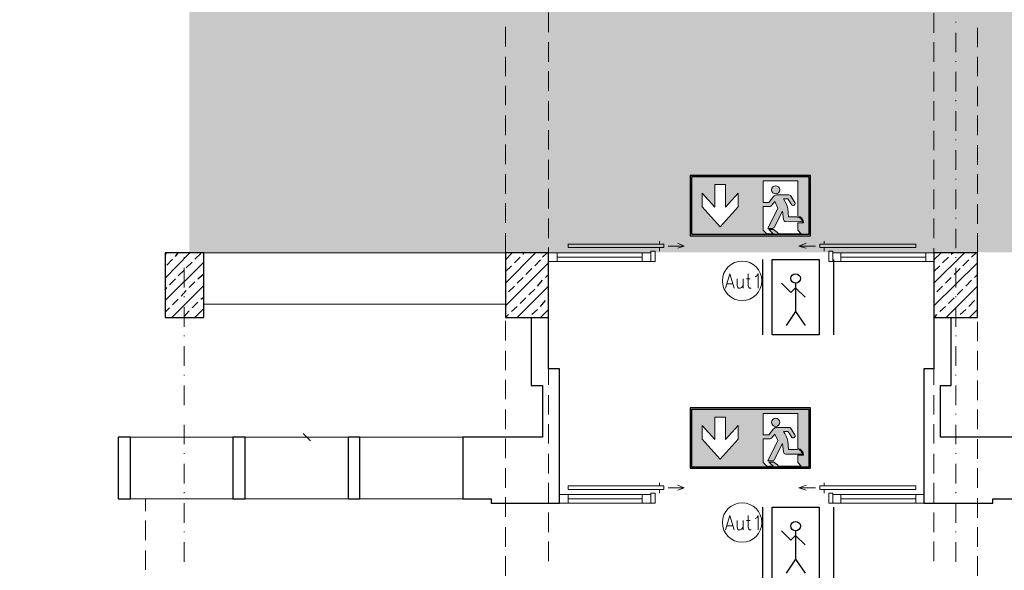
# Model space of a CAD drawing. Header units: millimetres. Extents: x 1 to 17496, y 1 to 30809.
# Tile 9 of 256: x 4293 to 5435, y 4107 to 4746. Entities that reach past the tile are written whole.
import ezdxf
from ezdxf.enums import TextEntityAlignment as Align

# ---------------------------------------------------------------- set-up
doc = ezdxf.new("R2010")
doc.units = ezdxf.units.MM
doc.linetypes.add('CENTER', pattern=[2, 1.25, -0.25, 0.25, -0.25])
for name, color, linetype, lineweight in [('2DA_SYM', 252, 'Continuous', 25), ('CPCOLOR_255', 255, 'Continuous', 0), ('N_SSP_ewakuacja', 4, 'CENTER', 40), ('SSP_Zasilacze 24V', 30, 'Continuous', 25)]:
    doc.layers.add(name, color=color, linetype=linetype, lineweight=lineweight)
for name, color, linetype in [('CP_WIPEOUT', 255, 'Continuous'), ('CPCOLOR_green', 114, 'Continuous'), ('PDF _Geometria', 7, 'Continuous')]:
    doc.layers.add(name, color=color, linetype=linetype)
doc.styles.add('CP_ATTR', font='ARIAL.TTF')

# ---------------------------------------------------------------- blocks, each defined once
blk = doc.blocks.new('CPEL_3264')
for p, q in [((-0.35, 0.4), (-0.35, -0.4)), ((0.4, 0.4), (0.4, -0.4)), ((-0.05, 0.05), (-0.15, 0.15)), ((0, 0.15), (0, -0.15)), ((0, 0.1), (-0.05, 0.05)), ((0, 0.1), (0.1, 0)), ((0, -0.15), (-0.1, -0.3)), ((0, -0.15), (0.1, -0.3))]:
    blk.add_line(p, q)
blk.add_lwpolyline([(-0.25, 0.4), (0.25, 0.4), (0.25, -0.4), (-0.25, -0.4)], close=True)
blk.add_circle((0, 0.2), 0.05)
at = {"linetype": 'ByBlock', "style": 'CP_ATTR', "flags": 9}
for tag, p in [('NAME', (-0.092, -0.018)), ('GROUP', (-0.092, -0.018)), ('NUMBER', (-0.092, -0.018)), ('PRODUCER', (-0.092, -0.018)), ('ARTICLE', (-0.092, -0.018)), ('CHARACTER', (-0.092, -0.018)), ('VOLTAGE', (-0.092, -0.019)), ('WEIGHT', (-0.092, -0.018)), ('OTHER', (-0.092, -0.018)), ('PRODUCT-TYPE', (-0.092, -0.019)), ('ORDER-NO', (-0.092, -0.019)), ('POWER', (-0.092, -0.019))]:
    blk.add_attdef(tag, text='', height=0.00005, dxfattribs=at).set_placement(p, align=Align.MIDDLE_LEFT)
blk = doc.blocks.new('ISO_7010_E0C5')
blk.add_wipeout([(-1, 0), (1, 0), (1, 1), (-1, 1)]).dxf.layer = 'CP_WIPEOUT'
at = {"layer": 'CPCOLOR_green'}
h = blk.add_hatch(color=256, dxfattribs=at)
h.paths.add_polyline_path([(0.975, 0.025), (0.975, 0.975), (-0.975, 0.975), (-0.975, 0.025)])
h.paths.add_polyline_path([(-0.2, 0.48), (-0.501, 0.151), (-0.801, 0.48), (-0.801, 0.709), (-0.589, 0.477), (-0.589, 0.849), (-0.412, 0.849), (-0.412, 0.477), (-0.2, 0.709)], flags=16)
h.paths.add_polyline_path([(0.215, 0.488), (0.33, 0.488, 0.26429), (0.353, 0.501), (0.405, 0.567), (0.457, 0.46), (0.292, 0.121), (0.367, 0.121, 0.234795), (0.401, 0.149), (0.535, 0.409), (0.55, 0.27, 0.398067), (0.585, 0.235), (0.868, 0.232, 0.330088), (0.778, 0.312), (0.63, 0.312), (0.619, 0.449, 0.104561), (0.55, 0.612), (0.619, 0.612, -0.028533), (0.685, 0.511, 0.779844), (0.74, 0.552), (0.674, 0.657, 0.237785), (0.626, 0.678), (0.426, 0.678, 0.136468), (0.384, 0.654), (0.305, 0.553), (0.215, 0.553), (0.215, 0.909), (0.785, 0.909), (0.785, 0.326, -0.385257), (0.884, 0.215), (0.785, 0.215), (0.785, 0.094), (0.844, 0.035), (0.467, 0.035, 0.099951), (0.384, 0.104), (0.305, 0.104), (0.377, 0.035), (0.274, 0.035), (0.215, 0.094)], flags=16)
h.paths.add_polyline_path([(0.352, 0.762, -1), (0.489, 0.762, -1)], flags=0)
at = {"layer": 'CPCOLOR_255'}
for p, q in [((-0.589, 0.849), (-0.589, 0.477)), ((-0.412, 0.849), (-0.589, 0.849)), ((-0.412, 0.477), (-0.412, 0.849)), ((0.215, 0.909), (0.785, 0.909)), ((0.215, 0.553), (0.215, 0.909)), ((0.785, 0.909), (0.785, 0.326)), ((-0.801, 0.709), (-0.801, 0.48)), ((-0.801, 0.709), (-0.589, 0.477)), ((-0.2, 0.709), (-0.412, 0.477)), ((-0.2, 0.709), (-0.2, 0.48)), ((0.305, 0.553), (0.384, 0.654)), ((0.426, 0.678), (0.626, 0.678)), ((0.74, 0.552), (0.674, 0.657)), ((0.74, 0.552), (0.678, 0.653)), ((0.215, 0.553), (0.305, 0.553)), ((0.405, 0.567), (0.353, 0.501)), ((0.405, 0.567), (0.457, 0.46)), ((0.55, 0.612), (0.619, 0.612)), ((-0.801, 0.48), (-0.501, 0.151)), ((-0.2, 0.48), (-0.501, 0.151)), ((0.215, 0.094), (0.215, 0.488)), ((0.215, 0.488), (0.329, 0.488)), ((0.457, 0.46), (0.292, 0.121)), ((0.535, 0.409), (0.401, 0.149)), ((0.535, 0.409), (0.55, 0.27)), ((0.63, 0.312), (0.619, 0.449)), ((0.585, 0.235), (0.868, 0.232)), ((0.778, 0.312), (0.63, 0.312)), ((0.785, 0.215), (0.785, 0.094)), ((0.884, 0.215), (0.785, 0.215)), ((0.215, 0.094), (0.274, 0.035)), ((0.274, 0.035), (0.377, 0.035)), ((0.292, 0.121), (0.367, 0.121)), ((0.377, 0.035), (0.305, 0.104)), ((0.305, 0.104), (0.384, 0.104)), ((0.467, 0.035), (0.844, 0.035)), ((0.785, 0.094), (0.844, 0.035))]:
    blk.add_line(p, q, dxfattribs=at)
blk.add_circle((0.42, 0.762), 0.0683, dxfattribs=at)
for centre, radius, start, end in [((0.449, 0.592), 0.0892, 104.9277, 136.0118), ((0.63, 0.62), 0.0583, 40.0868, 93.5896), ((0.329, 0.515), 0.0273, 269.0715, 330.1454), ((0.198, 0.367), 0.429, 10.9645, 34.8414), ((-0.23, -0.013), 1.055, 29.8123, 36.3497), ((0.707, 0.539), 0.0356, 230.5484, 22.3431), ((0.586, 0.271), 0.0357, 180.8278, 267.6512), ((0.769, 0.211), 0.101, 11.9581, 85.0279), ((0.773, 0.216), 0.111, 359.6634, 83.9416), ((0.357, 0.17), 0.0493, 281.9564, 334.8101), ((0.254, -0.136), 0.273, 38.7677, 61.5989)]:
    blk.add_arc(centre, radius, start, end, dxfattribs=at)
at = {"layer": 'CPCOLOR_green'}
blk.add_lwpolyline([(-0.975, 0.025), (0.975, 0.025), (0.975, 0.975), (-0.975, 0.975)], close=True, dxfattribs=at)
at = {"layer": 'Defpoints'}
blk.add_lwpolyline([(-1, 0), (1, 0), (1, 1), (-1, 1)], close=True, dxfattribs=at)
at = {"linetype": 'ByBlock', "style": 'CP_ATTR', "flags": 9}
for tag in ['NAME', 'NUMBER', 'OTHER']:
    blk.add_attdef(tag, text='', height=0.00005, dxfattribs=at).set_placement((-0.032, 0.018), align=Align.MIDDLE_LEFT)

msp = doc.modelspace()

# ---------------------------------------------------------------- hatches: boundary and pattern name
at = {"layer": 'N_SSP_ewakuacja', "transparency": 33554457}
h = msp.add_hatch(color=51, dxfattribs=at)
h.dxf.hatch_style = 1
h.paths.add_polyline_path([(3825.1, 5067.5), (3827.9, 5056.1), (3827.9, 4780.1), (4489.9, 4780.1), (4489.9, 4476.2), (5755.1, 4476.2), (5755.1, 5400.6), (5362.5, 5400.6), (5362.5, 5643.9), (4933.6, 5643.9), (4933.6, 5370.7), (4455.6, 5370.7), (4455.6, 5067.7), (4161.1, 5067.7), (4161.1, 5076.5), (3991.1, 5076.5), (3991.1, 5067.5)])

# ---------------------------------------------------------------- linework, layer by layer
at = {"layer": 'PDF _Geometria', "lineweight": 18}
for points in [[(4906.6, 4754.5), (4906.6, 4731.7)], [(5353.8, 4730.9), (5353.8, 4753.6)], [(5379.1, 4742.7), (5379.1, 4743.5)], [(4856.9, 4737.6), (4856.9, 4714.9)], [(5379.1, 4708.2), (5379.1, 4730.9)], [(5404.3, 4714.1), (5404.3, 4736.8)], [(4906.6, 4719.9), (4906.6, 4697.2)], [(5353.8, 4697.2), (5353.8, 4719.9)], [(4856.9, 4703.1), (4856.9, 4680.4)], [(5379.1, 4697.2), (5379.1, 4698)], [(5404.3, 4680.4), (5404.3, 4703.1)], [(4906.6, 4686.3), (4906.6, 4663.5)], [(5353.8, 4662.7), (5353.8, 4685.4)], [(5379.1, 4662.7), (5379.1, 4685.4)], [(4856.9, 4669.4), (4856.9, 4646.7)], [(5404.3, 4645.8), (5404.3, 4668.6)], [(4906.6, 4651.7), (4906.6, 4629)], [(5353.8, 4629), (5353.8, 4651.7)], [(5379.1, 4651.7), (5379.1, 4652.6)], [(5379.1, 4617.2), (5379.1, 4639.9)], [(4856.9, 4634.9), (4856.9, 4612.1)], [(5404.3, 4612.1), (5404.3, 4634.9)], [(4906.6, 4618), (4906.6, 4595.3)], [(5353.8, 4594.5), (5353.8, 4617.2)], [(5379.1, 4606.2), (5379.1, 4607.1)], [(4856.9, 4601.2), (4856.9, 4578.5)], [(5379.1, 4571.7), (5379.1, 4594.5)], [(5404.3, 4577.6), (5404.3, 4600.4)], [(4906.6, 4583.5), (4906.6, 4560.8)], [(5353.8, 4560.8), (5353.8, 4583.5)], [(4856.9, 4566.7), (4856.9, 4543.9)], [(5379.1, 4560.8), (5379.1, 4561.6)], [(5404.3, 4543.9), (5404.3, 4566.7)], [(4906.6, 4549.8), (4906.6, 4527.1)], [(5353.8, 4526.2), (5353.8, 4549)], [(5379.1, 4526.2), (5379.1, 4549)], [(4856.9, 4533), (4856.9, 4510.2)], [(5404.3, 4509.4), (5404.3, 4532.1)], [(4906.6, 4515.3), (4906.6, 4492.5)], [(5353.8, 4492.5), (5353.8, 4515.3)], [(5379.1, 4515.3), (5379.1, 4516.1)], [(5379.1, 4480.8), (5379.1, 4503.5)], [(4856.9, 4498.4), (4856.9, 4475.7), (4506.5, 4475.7)], [(5404.3, 4475.7), (5404.3, 4498.4)], [(4906.6, 4481.6), (4906.6, 4458.9)], [(5035.4, 4485.8), (5035.4, 4489.2)], [(5035.4, 4481.6), (5035.4, 4477.4)], [(5045.6, 4483.3), (5064.1, 4483.3)], [(5056.5, 4486.7), (5064.1, 4483.3), (5056.5, 4480.8)], [(5205.6, 4480.8), (5197.2, 4483.3), (5205.6, 4486.7)], [(5216.5, 4483.3), (5197.2, 4483.3)], [(5226.6, 4485.8), (5226.6, 4489.2)], [(5226.6, 4481.6), (5226.6, 4477.4)], [(5353.8, 4458), (5353.8, 4480.8)], [(4483.8, 4469.8), (4483.8, 4470.6)], [(4906.6, 4475.7), (5025.3, 4475.7)], [(4916.7, 4470.6), (5015.2, 4470.6)], [(5353.8, 4475.7), (5236.7, 4475.7)], [(5344.5, 4470.6), (5246, 4470.6)], [(5379.1, 4469.8), (5379.1, 4470.6)], [(4483.8, 4435.3), (4483.8, 4458)], [(4856.9, 4464.8), (4856.9, 4442)], [(4906.6, 4465.6), (5025.3, 4465.6)], [(5353.8, 4465.6), (5236.7, 4465.6)], [(5379.1, 4435.3), (5379.1, 4458)], [(5404.3, 4441.2), (5404.3, 4463.9)], [(4906.6, 4447.1), (4906.6, 4424.3)], [(5112.1, 4434.4), (5117.1, 4451.3), (5122.2, 4434.4)], [(5125.6, 4445.4), (5125.6, 4437.8), (5126.4, 4435.3), (5127.2, 4434.4), (5128.9, 4434.4), (5130.6, 4435.3), (5132.3, 4437.8)], [(5132.3, 4445.4), (5132.3, 4434.4)], [(5136.5, 4445.4), (5140.7, 4445.4)], [(5138.2, 4451.3), (5138.2, 4437.8), (5139, 4435.3), (5139.9, 4434.4), (5141.6, 4434.4)], [(5146.6, 4447.9), (5148.3, 4448.8), (5150, 4451.3), (5150, 4434.4)], [(5353.8, 4424.3), (5353.8, 4447.1)], [(5113.8, 4439.5), (5120.5, 4439.5)], [(4483.8, 4424.3), (4483.8, 4425.2)], [(4856.9, 4430.2), (4856.9, 4407.5)], [(5379.1, 4424.3), (5379.1, 4425.2)], [(5404.3, 4407.5), (5404.3, 4430.2)], [(4483.8, 4389.8), (4483.8, 4412.5)], [(4856.9, 4415.9), (4506.5, 4415.9)], [(4906.6, 4413.4), (4906.6, 4390.6)], [(5353.8, 4390.6), (5353.8, 4412.5)], [(5379.1, 4389.8), (5379.1, 4412.5)], [(4856.9, 4396.5), (4856.9, 4373.8)], [(5404.3, 4373), (5404.3, 4395.7)], [(4483.8, 4378.8), (4483.8, 4379.7)], [(4906.6, 4378.8), (4906.6, 4356.1)], [(5353.8, 4356.1), (5353.8, 4378.8)], [(5379.1, 4378.8), (5379.1, 4379.7)], [(4483.8, 4344.3), (4483.8, 4367.1)], [(5379.1, 4344.3), (5379.1, 4367.1)], [(4856.9, 4362), (4856.9, 4339.3)], [(5404.3, 4339.3), (5404.3, 4362)], [(4906.6, 4345.2), (4906.6, 4322.4)], [(5353.8, 4322.4), (5353.8, 4345.2)], [(4483.8, 4333.4), (4483.8, 4334.2)], [(5379.1, 4333.4), (5379.1, 4334.2)], [(4483.8, 4298.8), (4483.8, 4321.6)], [(4856.9, 4328.3), (4856.9, 4305.6)], [(5379.1, 4298.8), (5379.1, 4321.6)], [(5404.3, 4304.7), (5404.3, 4327.5)], [(4906.6, 4310.6), (4906.6, 4287.9)], [(5353.8, 4287.9), (5353.8, 4310.6)], [(4856.9, 4293.8), (4856.9, 4271)], [(5379.1, 4287.9), (5379.1, 4288.7)], [(5404.3, 4271), (5404.3, 4293.8)], [(4483.8, 4253.4), (4483.8, 4276.1)], [(4906.6, 4276.9), (4906.6, 4254.2)], [(5353.8, 4254.2), (5353.8, 4276.9)], [(5379.1, 4253.4), (5379.1, 4276.1)], [(4421.5, 4261.8), (4807.2, 4261.8)], [(4617.7, 4261.8), (4635.4, 4261.8)], [(4621.9, 4266), (4630.3, 4257.6)], [(4856.9, 4260.1), (4856.9, 4237.4)], [(5404.3, 4236.5), (5404.3, 4259.3)], [(4483.8, 4242.4), (4483.8, 4243.2)], [(4906.6, 4242.4), (4906.6, 4219.7)], [(5353.8, 4219.7), (5353.8, 4242.4)], [(5379.1, 4242.4), (5379.1, 4243.2)], [(4483.8, 4207.9), (4483.8, 4230.6)], [(5379.1, 4207.9), (5379.1, 4230.6)], [(4856.9, 4225.6), (4856.9, 4202.8)], [(5404.3, 4202.8), (5404.3, 4225.6)], [(4906.6, 4208.7), (4906.6, 4186)], [(5035.4, 4205.3), (5035.4, 4208.7)], [(5056.5, 4200.3), (5064.1, 4202.8), (5056.5, 4206.2)], [(5205.6, 4200.3), (5197.2, 4202.8), (5205.6, 4206.2)], [(5226.6, 4205.3), (5226.6, 4208.7)], [(5353.8, 4186), (5353.8, 4208.7)], [(4483.8, 4196.9), (4483.8, 4197.8)], [(4919.2, 4195.2), (5025.3, 4195.2)], [(5035.4, 4201.1), (5035.4, 4196.9)], [(5045.6, 4202.8), (5064.1, 4202.8)], [(5216.5, 4202.8), (5197.2, 4202.8)], [(5226.6, 4201.1), (5226.6, 4196.9)], [(5342, 4195.2), (5236.7, 4195.2)], [(5379.1, 4196.9), (5379.1, 4197.8)], [(4807.2, 4190.2), (4421.5, 4190.2)], [(4439.1, 4175.9), (4439.1, 4190.2)], [(4483.8, 4162.4), (4483.8, 4185.1)], [(4856.9, 4191.9), (4856.9, 4169.1)], [(4919.2, 4185.1), (5025.3, 4185.1)], [(4929.3, 4190.2), (5015.2, 4190.2)], [(5342, 4185.1), (5236.7, 4185.1)], [(5332.7, 4190.2), (5246, 4190.2)], [(5379.1, 4162.4), (5379.1, 4185.1)], [(5404.3, 4168.3), (5404.3, 4191)], [(4906.6, 4174.2), (4906.6, 4151.4)], [(5112.1, 4154), (5117.1, 4170.8), (5122.2, 4154)], [(5138.2, 4170.8), (5138.2, 4157.3), (5139, 4154.8), (5139.9, 4154), (5141.6, 4154)], [(5146.6, 4167.4), (5148.3, 4168.3), (5150, 4170.8), (5150, 4154)], [(5353.8, 4151.4), (5353.8, 4174.2)], [(4439.1, 4142.2), (4439.1, 4164.9)], [(5113.8, 4159), (5120.5, 4159)], [(5125.6, 4164.9), (5125.6, 4157.3), (5126.4, 4154.8), (5127.2, 4154), (5128.9, 4154), (5130.6, 4154.8), (5132.3, 4157.3)], [(5132.3, 4164.9), (5132.3, 4154)], [(5136.5, 4164.9), (5140.7, 4164.9)], [(4483.8, 4151.4), (4483.8, 4152.3)], [(4856.9, 4157.3), (4856.9, 4134.6)], [(5379.1, 4151.4), (5379.1, 4152.3)], [(5404.3, 4134.6), (5404.3, 4157.3)], [(4483.8, 4116.9), (4483.8, 4139.7)], [(4906.6, 4140.5), (4906.6, 4117.8)], [(5353.8, 4117.8), (5353.8, 4140.5)], [(5379.1, 4116.9), (5379.1, 4139.7)], [(4439.1, 4107.7), (4439.1, 4130.4)], [(4856.9, 4123.7), (4856.9, 4100.9)], [(5404.3, 4100.9), (5404.3, 4123.7)]]:
    msp.add_lwpolyline(points, dxfattribs=at)
for points in [[(5040.5, 4481.6), (5040.5, 4485.8), (4929.3, 4485.8), (4929.3, 4481.6)], [(5332.7, 4481.6), (5332.7, 4485.8), (5221.6, 4485.8), (5221.6, 4481.6)], [(4916.7, 4465.6), (4916.7, 4475.7), (4906.6, 4475.7), (4906.6, 4465.6)], [(5025.3, 4465.6), (5025.3, 4477.4), (5030.4, 4477.4), (5030.4, 4465.6), (5015.2, 4465.6), (5015.2, 4475.7), (5025.3, 4475.7)], [(5236.7, 4465.6), (5246, 4465.6), (5246, 4475.7), (5236.7, 4475.7), (5236.7, 4465.6), (5236.7, 4477.4), (5231.7, 4477.4), (5231.7, 4465.6)], [(5353.8, 4465.6), (5353.8, 4475.7), (5344.5, 4475.7), (5344.5, 4465.6)], [(5040.5, 4201.1), (5040.5, 4205.3), (4929.3, 4205.3), (4929.3, 4201.1)], [(5332.7, 4201.1), (5332.7, 4205.3), (5221.6, 4205.3), (5221.6, 4201.1)], [(4929.3, 4185.1), (4929.3, 4195.2), (4919.2, 4195.2), (4919.2, 4185.1)], [(5025.3, 4185.1), (5015.2, 4185.1), (5015.2, 4195.2), (5025.3, 4195.2), (5025.3, 4185.1), (5025.3, 4196.9), (5030.4, 4196.9), (5030.4, 4185.1)], [(5236.7, 4185.1), (5236.7, 4196.9), (5231.7, 4196.9), (5231.7, 4185.1)], [(5246, 4185.1), (5246, 4195.2), (5236.7, 4195.2), (5236.7, 4185.1)], [(5342, 4185.1), (5342, 4195.2), (5332.7, 4195.2), (5332.7, 4185.1)]]:
    msp.add_lwpolyline(points, close=True, dxfattribs=at)
at = {"layer": 'PDF _Geometria', "lineweight": 25}
for points in [[(4461.9, 4473.2), (4463.6, 4475.7)], [(4461.9, 4446.2), (4490.5, 4475.7)], [(4463.6, 4461.4), (4470.3, 4468.1)], [(4473.7, 4471.5), (4477, 4475.7)], [(4496.4, 4468.1), (4503.2, 4474.9)], [(4856.9, 4467.3), (4864.5, 4475.7)], [(4856.9, 4440.3), (4891.4, 4475.7)], [(4867, 4463.9), (4873.7, 4470.6)], [(4877.1, 4474), (4877.9, 4475.7)], [(4890.6, 4460.5), (4897.3, 4467.3)], [(4899.8, 4470.6), (4904.9, 4475.7)], [(5353.8, 4467.3), (5362.2, 4475.7)], [(5353.8, 4440.3), (5389.2, 4475.7)], [(5363.9, 4463.9), (5370.6, 4470.6)], [(5374, 4474), (5375.7, 4475.7)], [(5387.5, 4460.5), (5394.2, 4467.3)], [(5397.6, 4470.6), (5402.7, 4475.7)], [(4461.9, 4420.1), (4506.5, 4464.8)], [(4486.3, 4458), (4493.1, 4464.8)], [(4856.9, 4414.2), (4906.6, 4463.9)], [(4856.9, 4453.8), (4863.6, 4460.5)], [(4880.5, 4450.4), (4887.2, 4457.2)], [(5353.8, 4414.2), (5404.3, 4463.9)], [(5353.8, 4453.8), (5360.5, 4460.5)], [(5377.4, 4450.4), (5384.1, 4457.2)], [(4466.9, 4438.6), (4473.7, 4445.4)], [(4477, 4448.8), (4483.8, 4455.5)], [(4499.8, 4445.4), (4506.5, 4451.3)], [(4870.4, 4440.3), (4877.1, 4447.1)], [(4903.2, 4447.1), (4906.6, 4450.4)], [(5367.3, 4440.3), (5374, 4447.1)], [(5401, 4447.1), (5404.3, 4450.4)], [(4461.9, 4432.7), (4463.6, 4435.3)], [(4469.5, 4400.7), (4506.5, 4437.8)], [(4489.7, 4435.3), (4496.4, 4442)], [(4860.3, 4430.2), (4867, 4437)], [(4870.4, 4400.7), (4906.6, 4437)], [(4883.8, 4426.9), (4890.6, 4433.6)], [(4893.9, 4437), (4899.8, 4443.7)], [(5357.2, 4430.2), (5363.9, 4437)], [(5368.1, 4400.7), (5404.3, 4437)], [(5380.8, 4426.9), (5387.5, 4433.6)], [(5390.9, 4437), (5397.6, 4443.7)], [(4470.3, 4415.1), (4477, 4421.8)], [(4480.4, 4425.2), (4486.3, 4431.9)], [(4503.2, 4421.8), (4506.5, 4424.3)], [(4873.7, 4416.7), (4880.5, 4423.5)], [(5370.6, 4416.7), (5377.4, 4423.5)], [(4461.9, 4406.6), (4466.9, 4411.7)], [(4493.1, 4411.7), (4499.8, 4418.4)], [(4496.4, 4400.7), (4506.5, 4410.9)], [(4863.6, 4407.5), (4870.4, 4413.4)], [(4887.2, 4404.1), (4893.9, 4410)], [(4897.3, 4413.4), (4903.2, 4420.1)], [(4897.3, 4400.7), (4906.6, 4410)], [(5360.5, 4407.5), (5367.3, 4413.4)], [(5384.1, 4404.1), (5390.9, 4410)], [(5394.2, 4413.4), (5401, 4420.1)], [(5395.1, 4400.7), (5404.3, 4410)], [(4483.8, 4401.6), (4489.7, 4408.3)], [(4886.4, 4400.7), (4886.4, 4321.6), (4899.8, 4321.6), (4899.8, 4261.8), (4807.2, 4261.8), (4807.2, 4190.2), (4840, 4190.2), (4840, 4185.1), (4919.2, 4185.1), (4919.2, 4340.9), (4906.6, 4340.9), (4906.6, 4400.7)], [(4856.9, 4400.7), (4860.3, 4404.1)], [(5353.8, 4400.7), (5353.8, 4340.9), (5342, 4340.9), (5342, 4185.1), (5422, 4185.1), (5422, 4190.2), (5455.7, 4190.2), (5455.7, 4261.8), (5361.4, 4261.8), (5361.4, 4321.6), (5374, 4321.6), (5374, 4400.7)], [(5354.6, 4400.7), (5357.2, 4404.1)]]:
    msp.add_lwpolyline(points, dxfattribs=at)
for points in [[(4506.5, 4400.7), (4506.5, 4475.7), (4461.9, 4475.7), (4461.9, 4400.7)], [(4906.6, 4400.7), (4906.6, 4475.7), (4856.9, 4475.7), (4856.9, 4400.7)], [(5404.3, 4400.7), (5404.3, 4475.7), (5353.8, 4475.7), (5353.8, 4400.7)], [(4421.5, 4190.2), (4421.5, 4261.8), (4407.1, 4261.8), (4407.1, 4190.2)], [(4554.5, 4190.2), (4554.5, 4261.8), (4540.2, 4261.8), (4540.2, 4190.2)], [(4687.6, 4190.2), (4687.6, 4261.8), (4674.1, 4261.8), (4674.1, 4190.2)]]:
    msp.add_lwpolyline(points, close=True, dxfattribs=at)
at = {"layer": 'PDF _Geometria', "lineweight": 18}
for centre in [(5131.3, 4443.1), (5131.3, 4162.6)]:
    msp.add_circle(centre, 22.9, dxfattribs=at)

# ---------------------------------------------------------------- block references
at = {"layer": '2DA_SYM', "xscale": 70, "yscale": 70, "zscale": 70}
msp.add_blockref('ISO_7010_E0C5', (5140.8, 4225.6), dxfattribs=at)
at = {"layer": 'SSP_Zasilacze 24V', "xscale": 109.4028573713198, "yscale": 109.4028573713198, "zscale": 109.4028573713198}
for p in [(5193.4, 4424), (5193.4, 4136.6)]:
    msp.add_blockref('CPEL_3264', p, dxfattribs=at)

# ---------------------------------------------------------------- next in the draw order: block references
at = {"layer": '2DA_SYM', "xscale": 70, "yscale": 70, "zscale": 70}
msp.add_blockref('ISO_7010_E0C5', (5140.8, 4495.3), dxfattribs=at)

doc.saveas('drawing.dxf')
